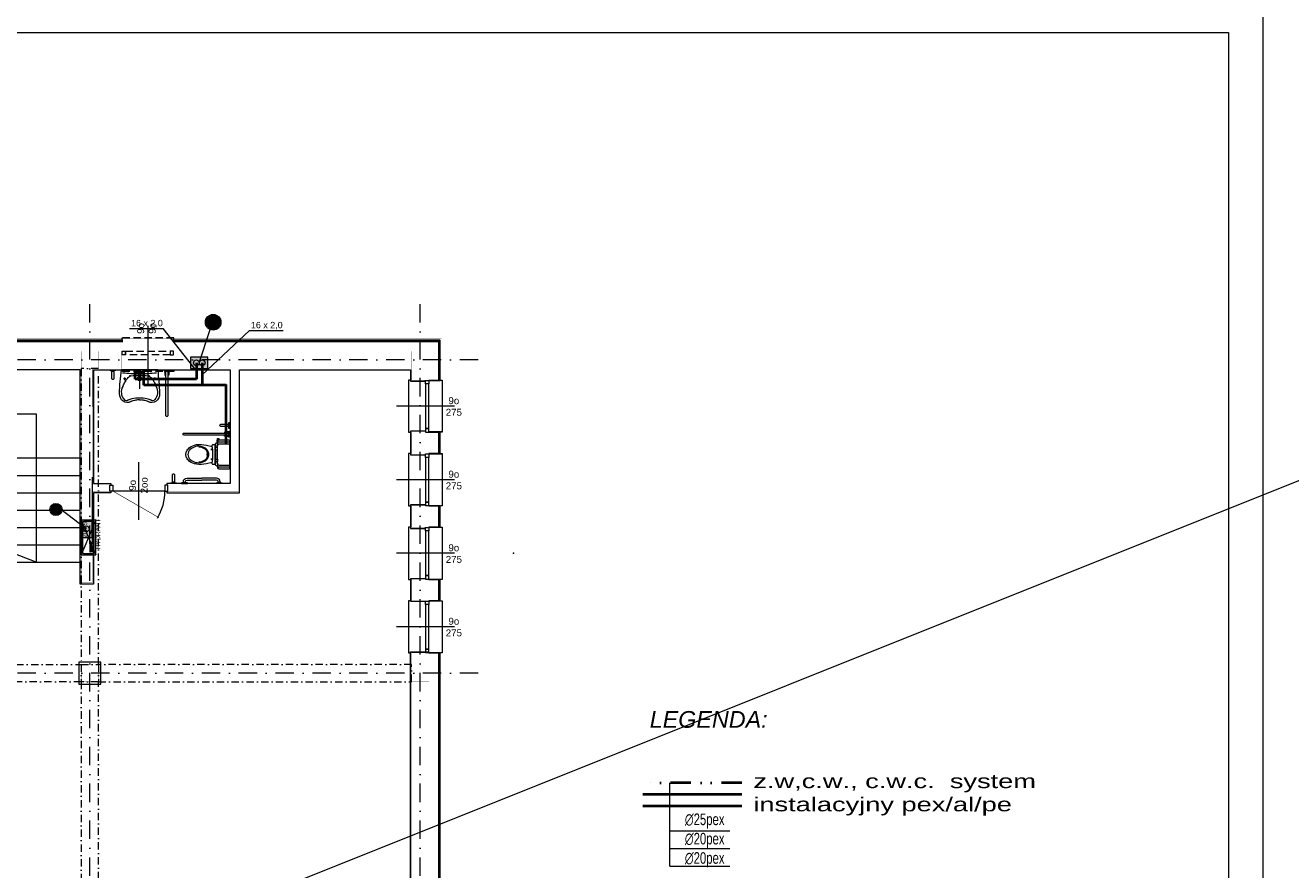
# Model space of a CAD drawing. Extents: x 4615668 to 9294084, y 16339 to 10688993.
# Tile 248 of 256: x 4725272 to 4727455, y 5343042 to 5344498. Entities that reach past the tile are written whole.
import ezdxf
from ezdxf.enums import TextEntityAlignment as Align
from ezdxf.lldxf.tags import DXFTag

# ---------------------------------------------------------------- set-up
doc = ezdxf.new("R2010")
doc.units = 0
doc.header["$MEASUREMENT"] = 0
for name, pattern in [('DASHDOT', [25.4, 12.7, -6.35, 0, -6.35]), ('DASHED', [19.05, 12.7, -6.35]), ('DIVIDE', [1.25, 0.5, -0.25, 0, -0.25, 0, -0.25])]:
    doc.linetypes.add(name, pattern=pattern)
for name, color, linetype, lineweight in [('++ wod-kan_Opisy Kan', 221, 'Continuous', 5), ('_InstKAN_Pion1', 41, 'Continuous', 35), ('_T_w-k_Tr_cwc', 31, 'DIVIDE', 40), ('_T_w-k_Tr_cwu', 20, 'DASHDOT', 40), ('_T_w-k_Tr_zw', 150, 'Continuous', 40), ('A PPOŻ', 1, 'Continuous', 5), ('A_widok', 8, 'Continuous', 0), ('hatch', 253, 'Continuous', 0), ('Osie', 175, 'DASHDOT', 9), ('Wymiar', 7, 'Continuous', 9), ('WYPOSAŻENIE', 223, 'Continuous', 9)]:
    doc.layers.add(name, color=color, linetype=linetype, lineweight=lineweight)
for name, color, linetype in [('_', 7, 'Continuous'), ('MURY', 7, 'Continuous'), ('STOLARKA', 4, 'Continuous')]:
    doc.layers.add(name, color=color, linetype=linetype)
for name, color, linetype, lineweight, true_color in [('IS_Działka (Widok 2D i 3D)', 7, 'Continuous', 5, 0x000000), ('IS_Odbiornik2', 7, 'Continuous', 5, 0x000000), ('IS_Pion2', 7, 'Continuous', 5, 0x000000), ('IS_Pion_etykieta2', 7, 'Continuous', 5, 0x000000)]:
    doc.layers.add(name, color=color, linetype=linetype, lineweight=lineweight, true_color=true_color)
doc.styles.add('12', font='ARIALN.TTF', dxfattribs={"height": 12})
doc.styles.add('_a1', font='arial.ttf', dxfattribs={"height": 120})
doc.styles.add('Arial_____', font='arial.ttf')
doc.styles.add('ARIAL_CE', font='arial.ttf', dxfattribs={"height": 15})
doc.styles.add('opis instalacje', font='arial.ttf', dxfattribs={"width": 0.7, "height": 12})
tags = doc.linetypes.add('DASH', pattern=[15, 10, -5]).pattern_tags.tags
tags[6:7] = [DXFTag(74, 4), DXFTag(75, 0), DXFTag(340, '0'), DXFTag(46, 0.0), DXFTag(50, 0.0), DXFTag(44, 0.0), DXFTag(45, 0.0)]
tags[4:5] = [DXFTag(74, 4), DXFTag(75, 0), DXFTag(340, '0'), DXFTag(46, 0.0), DXFTag(50, 0.0), DXFTag(44, 0.0), DXFTag(45, 0.0)]

# ---------------------------------------------------------------- blocks, each defined once
blk = doc.blocks.new('G$C503E6358')
at = {"layer": 'STOLARKA', "color": 5, "linetype": 'DASHED', "lineweight": 0}
blk.add_line((100, 45), (0, 45), dxfattribs=at)
for points in [[(24, 0), (21, 0), (21, 90), (24, 90)], [(76, 0), (79, 0), (79, 90), (76, 90)]]:
    blk.add_lwpolyline(points, dxfattribs=at)
for points in [[(56, 89.5), (56, 83.5), (50, 83.5), (50, 89.5)], [(56, 83.5), (56, 6.5), (50, 6.5), (50, 83.5)], [(56, 0.5), (56, 6.5), (50, 6.5), (50, 0.5)]]:
    blk.add_lwpolyline(points, close=True, dxfattribs=at)
blk = doc.blocks.new('G$C772A7A8F')
at = {"layer": 'STOLARKA', "color": 5, "lineweight": 0}
blk.add_line((100, 45), (0, 45), dxfattribs=at)
for points in [[(24, 0), (21, 0), (21, 90), (24, 90)], [(76, 0), (79, 0), (79, 90), (76, 90)]]:
    blk.add_lwpolyline(points, dxfattribs=at)
for points in [[(56, 89.5), (56, 83.5), (50, 83.5), (50, 89.5)], [(56, 83.5), (56, 6.5), (50, 6.5), (50, 83.5)], [(56, 0.5), (56, 6.5), (50, 6.5), (50, 0.5)]]:
    blk.add_lwpolyline(points, close=True, dxfattribs=at)
blk = doc.blocks.new('G$C8361AC1F')
at = {"layer": 'STOLARKA', "color": 252, "linetype": 'Continuous', "lineweight": 0}
for p, q in [((50, 100), (50, 0)), ((5, 50), (95, 50))]:
    blk.add_line(p, q, dxfattribs=at)
at = {"layer": 'STOLARKA', "color": 252, "linetype": 'Continuous', "lineweight": 0, "const_width": 1}
blk.add_lwpolyline([(95, 50), (15.3, 96)], dxfattribs=at)
at = {"layer": 'STOLARKA', "color": 252, "linetype": 'Continuous', "lineweight": 0}
for points in [[(5, 40), (5, 50), (0, 50), (0, 40)], [(95, 40), (95, 50), (100, 50), (100, 40)]]:
    blk.add_lwpolyline(points, close=True, dxfattribs=at)
blk.add_arc((95, 50), 90, 148.7267, 180, dxfattribs=at)
blk = doc.blocks.new('G$C61CBF25F')
at = {"layer": 'Osie', "lineweight": 0, "ltscale": 2.5}
for p, q in [((305, 0), (305, 1880)), ((855, 0), (855, 1880)), ((1425, 0), (1425, 1880)), ((1525, 1780), (204.8, 1780)), ((1525, 1780), (204.8, 1780)), ((95, 540), (95, 1340)), ((1525, 1240), (-5, 1240)), ((1525, 640), (-5, 640)), ((1525, 100), (204.8, 100))]:
    blk.add_line(p, q, dxfattribs=at)
blk = doc.blocks.new('G$CCAF8BBA6')
at = {"layer": 'MURY', "color": 5, "linetype": 'DASH', "lineweight": 0}
blk.add_line((960, 1839), (960, 1739), dxfattribs=at)
at = {"layer": 'MURY', "linetype": 'Continuous', "lineweight": 0}
for p, q in [((685.5, 1611), (843, 1611)), ((691, 1581), (843.5, 1581)), ((691, 1551), (843, 1551)), ((691, 1521), (843, 1521)), ((691, 1491), (843, 1491)), ((691, 1461), (843, 1461)), ((767.2, 1431), (691, 1461)), ((691, 1431), (843, 1431))]:
    blk.add_line(p, q, dxfattribs=at)
at = {"layer": 'MURY', "lineweight": 0, "ltscale": 40}
blk.add_line((863.9, 1577.9), (863.9, 1462.2), dxfattribs=at)
at = {"layer": 'MURY', "linetype": 'DASH', "lineweight": 0}
for p, q in [((864, 1570.1), (863.9, 1570.1)), ((864, 1510.1), (863.9, 1510.1))]:
    blk.add_line(p, q, dxfattribs=at)
at = {"layer": 'MURY', "lineweight": 0, "ltscale": 40}
for points, const_width in [([(295, 1754), (273, 1754), (273, 1817), (1467, 1817), (1467, 1744.3), (1445, 1744.3)], 0.1), ([(1445, 1618.4), (1460, 1618.4), (1460, 1655.2), (1445, 1655.2)], 0.2), ([(1445, 1616.4), (1467, 1616.4), (1467, 1657.2), (1445, 1657.2)], 0.1), ([(1445, 1491.5), (1460, 1491.5), (1460, 1528.4), (1445, 1528.4)], 0.2), ([(1445, 1489.5), (1467, 1489.5), (1467, 1530.4), (1445, 1530.4)], 0.1), ([(1445, 1364.7), (1460, 1364.7), (1460, 1401.6), (1445, 1401.6)], 0.2), ([(1445, 1362.8), (1467, 1362.8), (1467, 1403.6), (1445, 1403.6)], 0.1), ([(1444.7, 1276.8), (1467, 1276.8), (1467, 603.2), (1445, 603.2)], 0.1)]:
    blk.add_lwpolyline(points, dxfattribs=dict(at, const_width=const_width))
at = {"layer": 'MURY', "lineweight": -3, "ltscale": 40}
for points in [[(295, 1756), (276, 1756), (276, 1814), (917, 1814)], [(1003, 1814), (1464, 1814), (1464, 1744.3), (1445, 1744.3)], [(295, 1756), (278, 1756), (278, 1812), (917, 1812)], [(1003, 1812), (1462, 1812), (1462, 1744.3), (1445, 1744.3)], [(1445.1, 1618.4), (1462, 1618.4), (1462, 1655.2), (1445, 1655.2)], [(1445, 1618.4), (1464, 1618.4), (1464, 1655.2), (1445, 1655.2)], [(1445, 1491.5), (1464, 1491.5), (1464, 1528.4), (1445, 1528.4)], [(1445.1, 1491.5), (1462, 1491.5), (1462, 1528.4), (1445, 1528.4)], [(1445, 1364.7), (1464, 1364.7), (1464, 1401.6), (1445, 1401.6)], [(1445.1, 1364.7), (1462, 1364.7), (1462, 1401.6), (1445, 1401.6)], [(1445, 1274.8), (1464, 1274.8), (1464, 605.2), (1445, 605.2)], [(1445, 1274.8), (1462, 1274.8), (1462, 605.2), (1445, 605.2)]]:
    blk.add_lwpolyline(points, dxfattribs=at)
at = {"layer": 'MURY', "linetype": 'DASH', "lineweight": 0, "const_width": 0.2}
for points in [[(917, 1795), (917, 1817)], [(1003, 1795), (1003, 1817)]]:
    blk.add_lwpolyline(points, dxfattribs=at)
at = {"layer": 'MURY', "lineweight": 0, "ltscale": 40}
for points in [[(295, 1756, 0.2, 0.2, 0), (280, 1756, 0.2, 0.2, 0), (280, 1810, 0.2, 0.2, 0), (917, 1810, 0, 0, 0)], [(1003, 1810, 0.2, 0.2, 0), (1460, 1810, 0.2, 0.2, 0), (1460, 1745.2, 0.2, 0.2, 0), (1445, 1745.2, 0.2, 0.2, 0)], [(1445.3, 1274.8, 0.2, 0.2, 0), (1460, 1274.8, 0.2, 0.2, 0), (1459.9, 605.2, 0.2, 0.2, 0), (1444.9, 605.2, 0.2, 0.2, 0)]]:
    blk.add_lwpolyline(points, format="xyseb", dxfattribs=at)
at = {"layer": 'MURY', "ltscale": 40, "const_width": 0.3}
for points in [[(325, 1765), (845, 1765), (845, 1795), (325, 1795)], [(845, 1765), (875, 1765), (875, 1795), (845, 1795)], [(875, 1765), (1415, 1765), (1415, 1795), (875, 1795)], [(1415, 1765), (1445, 1765), (1445, 1795), (1415, 1795)], [(864, 1395.5), (864, 1765), (845, 1765), (845, 1395.5)], [(1415, 1745.2), (1445, 1745.2), (1445, 1765), (1415, 1765)], [(1415, 1655.2), (1445, 1655.2), (1445, 1618.4), (1415, 1618.4)], [(864, 1553), (894.1, 1553), (894.1, 1565), (864, 1565)], [(1415, 1491.6), (1445, 1491.6), (1445, 1528.4), (1415, 1528.4)], [(1415, 1401.6), (1445, 1401.6), (1445, 1364.7), (1415, 1364.7)], [(1415, 1274.8), (1445, 1274.8), (1445, 1255), (1415, 1255)], [(845, 1225), (875, 1225), (875, 1255), (845, 1255)], [(1415, 1225), (1445, 1225), (1445, 1255), (1415, 1255)], [(1415, 655), (1445, 655), (1445, 1225), (1415, 1225)]]:
    blk.add_lwpolyline(points, close=True, dxfattribs=at)
at = {"layer": 'MURY', "linetype": 'DASHDOT', "ltscale": 0.5, "const_width": 0.3}
for points in [[(915, 1765), (915, 1795)], [(1005, 1765), (1005, 1795)]]:
    blk.add_lwpolyline(points, dxfattribs=at)
at = {"layer": 'MURY', "lineweight": 0, "ltscale": 40}
for points in [[(896, 1554), (896, 1551), (866, 1551), (866, 1393.5), (843, 1393.5), (843, 1699.4), (843, 1763), (822.5, 1763), (327, 1763), (327, 1754), (301, 1754)], [(866, 1699.4), (866, 1699.4), (866, 1763), (1069.8, 1763), (1069.8, 1763), (1085.8, 1763), (1085.8, 1763), (1102, 1763), (1102, 1567), (993, 1567), (993, 1564)], [(866, 1763), (866, 1567), (896, 1567), (896, 1564)], [(993, 1554), (993, 1551), (1118, 1551), (1118, 1763), (1413, 1763.1), (1413, 1743.3), (1439, 1743.3)], [(1439, 1657.2), (1413, 1657.2), (1413, 1616.4), (1439, 1616.4)], [(1439, 1530.4), (1413, 1530.4), (1413, 1489.6), (1439, 1489.6)], [(1439, 1363.3), (1413.5, 1363.3), (1413.5, 1403.1), (1439, 1403.1)], [(1439, 603.2), (1413, 603.2), (1413, 1276.8), (1445, 1276.8)]]:
    blk.add_lwpolyline(points, dxfattribs=at)
at = {"layer": 'MURY', "linetype": 'DASHDOT', "lineweight": 0}
for points in [[(845, 1255), (875, 1255), (875, 1765), (845, 1765)], [(845, 1225), (325, 1225), (325, 1255), (845, 1255)], [(875, 1225), (1415, 1225), (1415, 1255), (875, 1255)], [(845, 655), (875, 655), (875, 1225), (845, 1225)]]:
    blk.add_lwpolyline(points, close=True, dxfattribs=at)
at = {"layer": 'MURY', "linetype": 'DASH', "lineweight": 0}
blk.add_lwpolyline([(905, 1763), (925, 1763)], dxfattribs=at)
at = {"layer": 'MURY', "ltscale": 40, "const_width": 0.3}
blk.add_lwpolyline([(995, 1553), (1116, 1553), (1116, 1765), (1104, 1765), (1104, 1565), (995, 1565), (995, 1553)], dxfattribs=at)
at = {"layer": 'MURY', "linetype": 'Continuous', "lineweight": 0}
blk.add_lwpolyline([(403, 1414.5), (402.7, 1611), (402.7, 1687), (767.2, 1687), (767.2, 1431)], dxfattribs=at)
at = {"layer": 'MURY', "lineweight": 0, "ltscale": 40}
blk.add_lwpolyline([(841, 1221), (879, 1221), (879, 1259), (841, 1259)], close=True, dxfattribs=at)
blk.add_point((1590.9, 1446.6), dxfattribs=at)
at = {"lineweight": 0, "ltscale": 40}
blk.add_blockref('G$C61CBF25F', (5, 0), dxfattribs=at)
at = {"layer": 'MURY', "lineweight": 0, "ltscale": 40, "rotation": 90}
blk.add_blockref('G$C503E6358', (1005, 1739), dxfattribs=at)
at = {"layer": 'MURY', "lineweight": 0, "ltscale": 40, "xscale": -1, "rotation": 180}
for p in [(1389, 1745.2), (1389, 1618.4), (1389, 1491.6), (1389, 1364.7)]:
    blk.add_blockref('G$C772A7A8F', p, dxfattribs=at)
at = {"layer": 'MURY', "color": 251, "lineweight": 0, "ltscale": 40, "rotation": 179.9999999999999}
blk.add_blockref('G$C8361AC1F', (994.5, 1604), dxfattribs=at)
at = {"layer": 'MURY', "char_height": 12, "width": 1777.517, "attachment_point": 5, "style": 'ARIAL_CE'}
for s, insert, rotation in [('\\pxi-10,l16.666687,t16.666687;9o\\P9o', (957.8, 1794.4), 90.1544), ('\\pxi-10,l16.666687,t16.666687;9o\\P275', (1448, 1699.6), 0.1544), ('\\pxi-10,l16.666687,t16.666687;9o\\P2oo', (943.7, 1523.8), 90.1544), ('\\pxi-10,l16.666687,t16.666687;9o\\P275', (1448, 1572.7), 0.1544), ('\\pxi-10,l16.666687,t16.666687;9o\\P275', (1448, 1445.9), 0.1544), ('\\pxi-10,l16.666687,t16.666687;9o\\P275', (1448, 1319.1), 0.1544)]:
    blk.add_mtext(s, dxfattribs=dict(at, insert=insert, rotation=rotation))
blk = doc.blocks.new('umywalka')
at = {"layer": 'WYPOSAŻENIE', "lineweight": 0}
for p, q in [((-13.1, -5.4), (-17.6, -5.4)), ((-15.4, -7.4), (-15.4, -3.4)), ((-10.1, -16.2), (-10.9, -14.9)), ((0, -62.6), (0, 0)), ((0.1, -2.7), (0, -2.7)), ((-51.5, -31.3), (-51.5, -28.2)), ((-51.5, -31.3), (-51.5, -34.3)), ((-19.1, -31.3), (-33, -31.3)), ((-13.1, -57.2), (-17.6, -57.2)), ((-15.4, -55.1), (-15.4, -59.2)), ((-10.1, -46.3), (-10.9, -47.7)), ((0.1, -59.9), (0, -59.9))]:
    blk.add_line(p, q, dxfattribs=at)
at = {"layer": 'WYPOSAŻENIE', "lineweight": 0, "extrusion": (0, 0, -1)}
for centre, major_axis, start_param, end_param in [((-41.5, -10.2), (15, 0), 2.665045, 4.75447), ((-38.5, -16.6), (18.1, 0), 3.92538, 5.263255), ((-58.8, -379.1), (425.3, 0), -1.528716, -1.432204), ((-80.2, -28.1), (28.6, 0), -0.476547, -0.370959), ((-75, -26.3), (22.9, 0), -0.370899, -0.195376), ((-47.7, -8.8), (5.54, 0), 2.405605, 3.988362), ((-81.8, -24.2), (32.9, 0), -0.417269, -0.195158), ((-142.9, -33.1), (94.8, 0), -0.172238, -0.020994), ((-31.8, -14.3), (13.1, 0), -1.360254, -1.107188), ((-47, -41.7), (47.2, 0), -1.107223, -1.025618), ((-45.9, -40.1), (45, 0), -1.025688, -0.942144), ((-55.4, -51.9), (61.3, 0), -0.941874, -0.842747), ((-27.2, -23.3), (18.8, 0), -0.843068, -0.664024), ((-27.4, -23.5), (19.1, 0), -0.66381, -0.437397), ((-10.3, -12.9), (2.18, 0), 0.675065, 1.823026), ((-632, -31.3), (622.1, 0), -0.026897, 0.026897), ((465, -36.2), (472.2, 0), 3.153255, 3.222171), ((-75, -36.2), (22.9, 0), 0.195376, 0.370899), ((-114.2, -33.3), (63, 0), -0.195334, -0.089443), ((-114.2, -29.3), (63, 0), 0.089443, 0.195334), ((-142.9, -29.5), (94.8, 0), 0.020994, 0.172238), ((-15.4, -31.3), (3.75, 0), 1.570796, 4.712389), ((-15.4, -31.3), (3.75, 0), 4.712389, 7.853982), ((465, -26.3), (472.2, 0), 3.061014, 3.12993), ((-41.5, -52.4), (15, 0), 1.528716, 3.61814), ((-80.2, -34.4), (28.6, 0), 0.370959, 0.476547), ((-47.7, -53.7), (5.54, 0), 2.294823, 3.87758), ((-81.8, -38.4), (32.9, 0), 0.195158, 0.417269), ((-38.5, -45.9), (18.1, 0), 1.01993, 2.357805), ((-58.8, 316.6), (425.3, 0), 1.432204, 1.528716), ((-31.8, -48.3), (13.1, 0), 1.107188, 1.360254), ((-47, -20.8), (47.2, 0), 1.025618, 1.107223), ((-45.9, -22.5), (45, 0), 0.942144, 1.025688), ((-55.4, -10.7), (61.3, 0), 0.842747, 0.941874), ((-27.2, -39.2), (18.8, 0), 0.664024, 0.843068), ((-27.4, -39), (19.1, 0), 0.437397, 0.66381), ((-10.3, -49.6), (2.18, 0), 4.460159, 5.60812)]:
    blk.add_ellipse(centre, major_axis=major_axis, ratio=0.9, start_param=start_param, end_param=end_param, dxfattribs=at)
blk = doc.blocks.new('Z$W@#58677476')
at = {"layer": 'WYPOSAŻENIE'}
for p, q in [((2.7, 79), (2.7, 1.9)), ((6.2, 79), (2.7, 79)), ((6.2, 1.9), (6.2, 79)), ((96, 78.3), (94.7, 79.6)), ((100.9, 79.6), (99.5, 78.3)), ((4.4, -0.1), (4.4, -0.1))]:
    blk.add_line(p, q, dxfattribs=at)
for points in [[(-0.8, 80.7), (-0.8, 79.6), (9.7, 79.6), (9.7, 80.7)], [(1.1, 76.9), (1.1, 78), (0.5, 78), (0.5, 76.9)], [(2.4, 71.7), (2.4, 79.6), (1.1, 79.6), (1.1, 71.7)], [(6.6, 71.7), (6.6, 79.6), (7.8, 79.6), (7.8, 71.7)], [(7.8, 76.9), (7.8, 78), (8.5, 78), (8.5, 76.9)], [(92.3, 80.7), (92.3, 79.6), (102.8, 79.6), (102.8, 80.7)]]:
    blk.add_lwpolyline(points, close=True, dxfattribs=at)
blk.add_lwpolyline([(97.8, 64), (97.8, 64, 0.414214), (99.5, 65.8), (99.5, 78.3), (96, 78.3), (96, 65.8, 0.414214)], format="xyb", close=True, dxfattribs=at)
for start, end in [(180.0006, 270.0006), (269.9999, 0)]:
    blk.add_arc((4.5, 1.9), 1.75, start, end, dxfattribs=at)
at = {"layer": 'WYPOSAŻENIE', "xscale": -1, "rotation": 270}
blk.add_blockref('umywalka', (82.8, 80.7), dxfattribs=at)
blk = doc.blocks.new('22')
at = {"layer": 'WYPOSAŻENIE'}
for p, q in [((-30493.3, -117945), (-30493.3, -117945)), ((-30410.7, -117927), (-30409.4, -117925.7)), ((-30409.4, -117931.8), (-30410.7, -117930.5)), ((-30495, -117946.8), (-30495, -118023.9)), ((-30491.5, -118023.9), (-30491.5, -117946.8)), ((-30465.6, -117994), (-30467.6, -117994)), ((-30466.6, -117995), (-30466.6, -117993)), ((-30450, -118004), (-30466.5, -118004)), ((-30451, -117994), (-30449, -117994)), ((-30450, -117995), (-30450, -117993)), ((-30436.5, -118025.5), (-30436.5, -118010.5)), ((-30511.6, -118024.4), (-30510.3, -118023.1)), ((-30506.8, -118023.1), (-30505.4, -118024.4)), ((-30495, -118023.9), (-30491.5, -118023.9))]:
    blk.add_line(p, q, dxfattribs=at)
for points in [[(-30408.3, -117923.3), (-30409.4, -117923.3), (-30409.4, -117933.8), (-30408.3, -117933.8)], [(-30408.3, -117952.9), (-30409.4, -117952.9), (-30409.4, -117942.4), (-30408.3, -117942.4)], [(-30466.5, -118000.5), (-30466.5, -118004.4), (-30470.2, -118004.4), (-30470.2, -118000.5)], [(-30450, -118000.5), (-30450, -118004.4), (-30446.3, -118004.4), (-30446.3, -118000.5)], [(-30408.3, -118002), (-30409.4, -118002), (-30409.4, -118012.5), (-30408.3, -118012.5)], [(-30503, -118025.5), (-30503, -118024.4), (-30513.5, -118024.4), (-30513.5, -118025.5)], [(-30488, -118025.5), (-30488, -118024.4), (-30498.5, -118024.4), (-30498.5, -118025.5)], [(-30496.6, -118021.8), (-30496.6, -118022.9), (-30497.3, -118022.9), (-30497.3, -118021.8)], [(-30495.4, -118016.5), (-30495.4, -118024.4), (-30496.6, -118024.4), (-30496.6, -118016.5)], [(-30491.1, -118016.5), (-30491.1, -118024.4), (-30489.9, -118024.4), (-30489.9, -118016.5)], [(-30489.9, -118021.8), (-30489.9, -118022.9), (-30489.3, -118022.9), (-30489.3, -118021.8)]]:
    blk.add_lwpolyline(points, close=True, dxfattribs=at)
for points in [[(-30425, -117928.8), (-30425, -117928.8, 0.414214), (-30423.2, -117930.5), (-30410.7, -117930.5), (-30410.7, -117927), (-30423.2, -117927, 0.414214)], [(-30458.3, -117953.6, -0.221073), (-30449.5, -117957.6, -0.102493), (-30444.7, -117966.8, -0.121565), (-30444.9, -117978.3, -0.187395), (-30452.1, -117988, -0.126952), (-30458.3, -117989.6, -0.126952), (-30464.5, -117988, -0.187395), (-30471.7, -117978.3, -0.121565), (-30471.9, -117966.8, -0.102493), (-30467, -117957.6, -0.221073)], [(-30508.5, -118008.8), (-30508.5, -118008.8, 0.414214), (-30510.3, -118010.6), (-30510.3, -118023.1), (-30506.8, -118023.1), (-30506.8, -118010.6, 0.414214)], [(-30481.7, -118025.5), (-30434.8, -118025.5, 0.421203), (-30432.8, -118023.5), (-30433.2, -118007.4, 0.384529), (-30435, -118005.4, 0.020097), (-30458.3, -118004.5, 0.020097), (-30481.5, -118005.4, 0.384529), (-30483.3, -118007.4), (-30483.7, -118023.5, 0.421203)], [(-30475.7, -118000.5), (-30440.9, -118000.5), (-30440.9, -117997.3, 0.472458), (-30443.3, -117995.3, -0.097656), (-30473.3, -117995.3, 0.472458), (-30475.7, -117997.3)]]:
    blk.add_lwpolyline(points, format="xyb", close=True, dxfattribs=at)
for points in [[(-30410.7, -117945.7), (-30411.3, -117945.7, 0.414213), (-30417.6, -117952), (-30417.6, -117977.5)], [(-30444.2, -117995.5), (-30442.1, -117985.4, 0.088113), (-30441.3, -117968.1, 0.124068), (-30446.4, -117956.4, 0.086475), (-30452.3, -117951.4, 0.130408), (-30458.3, -117949.9, 0.130408), (-30464.2, -117951.4, 0.086475), (-30470.1, -117956.4, 0.124068), (-30475.3, -117968.1, 0.088113), (-30474.4, -117985.4), (-30472.3, -117995.5)], [(-30410.7, -117949.2), (-30411.3, -117949.2, 0.414211), (-30414.1, -117952), (-30414.1, -117977.5)], [(-30472, -117972.5, 0.136377), (-30469.2, -117982.6, 0.205105), (-30461.1, -117988.8, 0.668461), (-30460.8, -117987.4, -0.213245), (-30468.2, -117982, -0.134007), (-30471.1, -117972.5)], [(-30458.8, -117986.4), (-30459.9, -117987, 0.801198), (-30460, -117987.3, 0.05862), (-30458.3, -117987.5, 0.05862), (-30456.6, -117987.3, 0.801198), (-30456.7, -117987), (-30457.8, -117986.4)], [(-30445.5, -117972.5, -0.134007), (-30448.4, -117982, -0.213245), (-30455.8, -117987.4, 0.668461), (-30455.5, -117988.8, 0.205105), (-30447.4, -117982.6, 0.136377), (-30444.6, -117972.5)], [(-30410.7, -118009.2), (-30411.3, -118009.2, -0.414213), (-30417.6, -118003), (-30417.6, -117977.5)], [(-30410.7, -118005.7), (-30411.3, -118005.7, -0.414211), (-30414.1, -118003), (-30414.1, -117977.5)], [(-30479.7, -118005.3, 0.081906), (-30480, -118007.5), (-30480, -118025.5)], [(-30479.5, -118004.8, 0.019656), (-30479.7, -118005.3)], [(-30436.9, -118005.3, 0.32142), (-30443.5, -118000.5), (-30473, -118000.5, 0.300027), (-30479.5, -118004.8)], [(-30475.5, -118005, 0.203745), (-30476.5, -118007.5), (-30476.5, -118025.5)], [(-30470.2, -118004), (-30473, -118004, 0.194092), (-30475.5, -118005)], [(-30440.9, -118005.2, 0.216674), (-30443.5, -118004), (-30446.3, -118004)], [(-30441.1, -118005, -0.203745), (-30440, -118007.5), (-30440, -118025.5)], [(-30436.5, -118010.5), (-30436.5, -118006.5), (-30436.5, -118007.5, 0.081902), (-30436.9, -118005.3)]]:
    blk.add_lwpolyline(points, format="xyb", dxfattribs=at)
for points in [[(-30409.4, -117944.4), (-30410.7, -117945.7), (-30410.7, -117949.2), (-30409.4, -117950.5)], [(-30478.3, -118005.2), (-30481.3, -118004.1), (-30486.1, -118004.8), (-30485.8, -118006.7), (-30483, -118006.3)], [(-30409.4, -118010.5), (-30410.7, -118009.2), (-30410.7, -118005.7), (-30409.4, -118004.4)]]:
    blk.add_lwpolyline(points, dxfattribs=at)
for start, end in [(89.9999, 180), (0.0006, 90.0006)]:
    blk.add_arc((-30493.3, -117946.8), 1.75, start, end, dxfattribs=at)
blk = doc.blocks.new('G$C8CC58E60')
at = {"layer": 'A_widok', "linetype": 'Continuous', "lineweight": 0, "xscale": -1}
blk.add_blockref('Z$W@#58677476', (102.8, 115.3), dxfattribs=at)
at = {"layer": 'A_widok', "linetype": 'Continuous', "lineweight": 0, "xscale": -1, "rotation": 90.00000000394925}
blk.add_blockref('22', (-117818.8, -30408.3), dxfattribs=at)
blk = doc.blocks.new('4_SANInstalationLeafType_BateriaCzerpalna_33a3f624-7df7-4a8a-bb20-fb8874f6f32e_ExportItemXref')
at = {"layer": 'IS_Odbiornik2', "lineweight": 50, "true_color": 0xffffff, "transparency": 33554687}
for points in [[(-0.08, 0.055), (-0.07, 0.055), (-0.07, 0.07), (-0.08, 0.07)], [(0.07, 0.055), (0.08, 0.055), (0.08, 0.07), (0.07, 0.07)], [(-0.01, -0.07), (0.01, -0.07), (0.01, -0.005), (-0.01, -0.005)]]:
    blk.add_hatch(color=7, dxfattribs=at).paths.add_polyline_path(points)
h = blk.add_hatch(color=7, dxfattribs=at)
edge = h.paths.add_edge_path(flags=0)
edge.add_spline(control_points=[(-0.08, 0.04), (-0.08, 0.025), (-0.07, 0.02), (-0.06, 0.02), (-0.03, 0.02), (0.03, 0.02), (0.06, 0.02), (0.075, 0.02), (0.08, 0.025), (0.08, 0.04), (0.08, 0.05), (0.08, 0.055), (0.08, 0.055), (0.045, 0.055), (-0.045, 0.055), (-0.08, 0.055), (-0.08, 0.055), (-0.08, 0.05), (-0.08, 0.04)], knot_values=[-6, -6, -6, -6, -5, -5, -5, -4, -4, -4, -3, -3, -3, -2, -2, -2, -1, -1, -1, 0, 0, 0, 0], weights=[1, 1, 1, 1, 1, 1, 1, 1, 1, 1, 1, 1, 1, 1, 1, 1, 1, 1, 1], degree=3, periodic=0)
h = blk.add_hatch(color=7, dxfattribs=at)
edge = h.paths.add_edge_path(flags=0)
edge.add_spline(control_points=[(0, 0.055), (-0.01, 0.055), (-0.02, 0.045), (-0.02, 0.035), (-0.02, 0.03), (-0.02, 0.02), (-0.02, 0.015), (-0.02, -0.01), (-0.01, -0.035), (0, -0.035), (0.01, -0.035), (0.02, -0.01), (0.02, 0.015), (0.02, 0.025), (0.02, 0.03), (0.02, 0.035), (0.02, 0.045), (0.01, 0.055), (0, 0.055)], knot_values=[-6, -6, -6, -6, -5, -5, -5, -4, -4, -4, -3, -3, -3, -2, -2, -2, -1, -1, -1, 0, 0, 0, 0], weights=[1, 1, 1, 1, 1, 1, 1, 1, 1, 1, 1, 1, 1, 1, 1, 1, 1, 1, 1], degree=3, periodic=0)
at = {"layer": 'IS_Odbiornik2', "lineweight": -2, "extrusion": (0, 0, -1)}
for points in [[(0.08, 0.055), (0.08, 0.07), (0.07, 0.07), (0.07, 0.055)], [(-0.07, 0.055), (-0.07, 0.07), (-0.08, 0.07), (-0.08, 0.055)]]:
    blk.add_lwpolyline(points, close=True, dxfattribs=at)
at = {"layer": 'IS_Odbiornik2', "lineweight": -2}
blk.add_lwpolyline([(-0.01, -0.07), (0.01, -0.07), (0.01, -0.005), (-0.01, -0.005)], close=True, dxfattribs=at)
for points in [[(-0.08, 0.04), (-0.08, 0.05), (-0.08, 0.055), (-0.08, 0.055), (-0.045, 0.055), (0.045, 0.055), (0.08, 0.055), (0.08, 0.055), (0.08, 0.05), (0.08, 0.04), (0.08, 0.025), (0.075, 0.02), (0.06, 0.02), (0.03, 0.02), (-0.03, 0.02), (-0.06, 0.02), (-0.07, 0.02), (-0.08, 0.025), (-0.08, 0.04)], [(0, 0.055), (0.01, 0.055), (0.02, 0.045), (0.02, 0.035), (0.02, 0.03), (0.02, 0.025), (0.02, 0.015), (0.02, -0.01), (0.01, -0.035), (0, -0.035), (-0.01, -0.035), (-0.02, -0.01), (-0.02, 0.015), (-0.02, 0.02), (-0.02, 0.03), (-0.02, 0.035), (-0.02, 0.045), (-0.01, 0.055), (0, 0.055)]]:
    blk.add_open_spline(points, degree=3, knots=[0, 0, 0, 0, 1, 1, 1, 2, 2, 2, 3, 3, 3, 4, 4, 4, 5, 5, 5, 6, 6, 6, 6], dxfattribs=at)
blk = doc.blocks.new('G$CFDD6B8A7')
at = {"color": 1}
for p, q in [((60, 33), (0, 8)), ((60, 8), (0, 33)), ((9.7, 16.2), (16.2, 14.5)), ((9.9, 17.1), (16.4, 15.4)), ((16.4, 15.4), (16.2, 14.5)), ((16.2, 14.5), (16.5, 14.3)), ((16.4, 15.4), (16.8, 15.4)), ((16.8, 15.4), (16.5, 14.3)), ((16.5, 14.3), (16.7, 14.2)), ((17.1, 15.6), (16.7, 13.9)), ((16.7, 13.9), (17, 13.8)), ((16.8, 15.4), (17.1, 15.4)), ((17.5, 15.5), (17, 13.8)), ((17.1, 15.6), (17.5, 15.5)), ((17.1, 14.1), (20.4, 13.7)), ((17.4, 15.3), (20.5, 14)), ((20.4, 13.7), (20.8, 13.6)), ((20.5, 14), (20.8, 13.9)), ((20.8, 13.9), (20.8, 13.6))]:
    blk.add_line(p, q, dxfattribs=at)
for points in [[(0, 8), (60, 8), (60, 33), (0, 33)], [(5.6, 17.6), (22.3, 17.6), (22.3, 11.3), (5.6, 11.3)]]:
    blk.add_lwpolyline(points, close=True, dxfattribs=at)
blk.add_lwpolyline([(4.8, 10.4), (55.2, 10.4, 0.414214), (57.6, 12.8), (57.6, 28.2, 0.414214), (55.2, 30.6), (4.8, 30.6, 0.414214), (2.4, 28.2), (2.4, 12.8, 0.414214)], format="xyb", close=True, dxfattribs=at)
for radius in [1.72, 0.822]:
    blk.add_circle((9.7, 14.5), radius, dxfattribs=at)
blk.add_arc((9.6, 14.5), 2.62, 84.9879, 25.3614, dxfattribs=at)
at = {"color": 1, "char_height": 8, "width": 34.782, "attachment_point": 1, "style": '12'}
for s, insert in [(' \\P20/25', (29.7, 44.1)), ('HYDRANT ', (9.5, 8))]:
    blk.add_mtext(s, dxfattribs=dict(at, insert=insert))

msp = doc.modelspace()

# ---------------------------------------------------------------- hatches: boundary and pattern name
at = {"layer": 'IS_Pion2', "true_color": 0xffffff, "transparency": 33554687}
for points in [[(4725556.91, 5343905.62), (4725586.91, 5343905.62), (4725586.91, 5343925.62), (4725556.91, 5343925.62)], [(4725386.95, 5343614.29), (4725386.95, 5343644.29), (4725366.95, 5343644.29), (4725366.95, 5343614.29)]]:
    msp.add_hatch(color=7, dxfattribs=at).paths.add_polyline_path(points)
at = {"layer": 'IS_Pion_etykieta2', "lineweight": 50, "true_color": 0xffffff, "transparency": 33554687}
for points in [[(4725609.42, 5343985.6), (4725607.62, 5343992.34), (4725602.69, 5343997.26), (4725595.96, 5343999.07), (4725589.22, 5343997.26), (4725584.3, 5343992.34), (4725582.49, 5343985.6), (4725584.3, 5343978.87), (4725589.22, 5343973.94), (4725595.96, 5343972.14), (4725602.69, 5343973.94), (4725607.62, 5343978.87)], [(4725335.13, 5343662.78), (4725333.73, 5343667.99), (4725329.92, 5343671.8), (4725324.71, 5343673.2), (4725319.5, 5343671.8), (4725315.68, 5343667.99), (4725314.29, 5343662.78), (4725315.68, 5343657.57), (4725319.5, 5343653.75), (4725324.71, 5343652.36), (4725329.92, 5343653.75), (4725333.73, 5343657.57)]]:
    msp.add_hatch(color=7, dxfattribs=at).paths.add_polyline_path(points)

# ---------------------------------------------------------------- linework, layer by layer
at = {"layer": '++ wod-kan_Opisy Kan'}
for p, q in [((4726384.11, 5343047.43), (4726384.11, 5343191.32)), ((4726487.71, 5343107.8), (4726384.11, 5343107.8)), ((4726487.71, 5343077.61), (4726384.11, 5343077.61)), ((4726384.11, 5343047.43), (4726487.71, 5343047.43))]:
    msp.add_line(p, q, dxfattribs=at)
at = {"layer": '_T_w-k_Tr_cwc', "ltscale": 70}
msp.add_line((4726507.89, 5343191.32), (4726337.24, 5343191.32), dxfattribs=at)
at = {"layer": '_T_w-k_Tr_cwu', "ltscale": 70}
for p, q in [((4725461.49, 5343902.48), (4725461.49, 5343901.48)), ((4725461.49, 5343887.38), (4725461.49, 5343902.48)), ((4725566.91, 5343915.62), (4725566.91, 5343887.38)), ((4725566.91, 5343887.38), (4725461.49, 5343887.38)), ((4726507.89, 5343171.32), (4726337.24, 5343171.32))]:
    msp.add_line(p, q, dxfattribs=at)
at = {"layer": '_T_w-k_Tr_zw'}
for p, q in [((4725476.49, 5343902.48), (4725476.49, 5343901.48)), ((4725476.49, 5343877.38), (4725476.49, 5343902.48)), ((4725576.91, 5343915.62), (4725576.91, 5343877.38)), ((4725576.91, 5343877.38), (4725476.49, 5343877.38)), ((4725618.14, 5343877.38), (4725576.91, 5343877.38)), ((4725618.14, 5343776.43), (4725618.14, 5343878.05)), ((4725376.95, 5343629.29), (4725376.31, 5343629.55)), ((4726507.89, 5343151.32), (4726337.24, 5343151.32))]:
    msp.add_line(p, q, dxfattribs=at)
at = {"layer": 'hatch', "color": 252}
for points in [[(4723207.62, 5341597.39), (4727407.62, 5341597.39), (4727407.62, 5344545.39), (4723207.62, 5344545.39)], [(4723207.62, 5341597.39), (4727407.62, 5341597.39), (4727407.62, 5344545.39), (4723207.62, 5344545.39)], [(4723527.62, 5344485.39), (4727347.62, 5344485.39), (4727347.62, 5341657.39), (4723527.62, 5341657.39)]]:
    msp.add_lwpolyline(points, close=True, dxfattribs=at)
at = {"layer": 'IS_Działka (Widok 2D i 3D)', "color": 6}
for p, q in [((4725451.86, 5343974.74), (4725509.9, 5343974.74)), ((4725566.91, 5343901.59), (4725509.9, 5343974.74)), ((4725576.91, 5343894.94), (4725658.65, 5343971.3)), ((4725658.65, 5343971.3), (4725716.68, 5343971.3))]:
    msp.add_line(p, q, dxfattribs=at)
at = {"layer": 'IS_Pion2'}
for points in [[(4725556.91, 5343905.62), (4725586.91, 5343905.62), (4725586.91, 5343925.62), (4725556.91, 5343925.62)], [(4725386.95, 5343614.29), (4725386.95, 5343644.29), (4725366.95, 5343644.29), (4725366.95, 5343614.29)]]:
    msp.add_lwpolyline(points, close=True, dxfattribs=at)
for centre in [(4725566.91, 5343915.62), (4725576.91, 5343915.62), (4725376.95, 5343629.29)]:
    msp.add_circle(centre, 5, dxfattribs=at)
at = {"layer": 'IS_Pion_etykieta2'}
for p, q in [((4725571.91, 5343915.62), (4725590.55, 5343973.27)), ((4725376.95, 5343629.29), (4725333.22, 5343662.78))]:
    msp.add_line(p, q, dxfattribs=at)
for centre, radius in [((4725595.96, 5343985.6), 13.46), ((4725324.71, 5343662.78), 10.42)]:
    msp.add_circle(centre, radius, dxfattribs=at)
at = {"layer": 'Wymiar', "color": 1, "lineweight": 0, "ltscale": 40}
msp.add_line((4714804.06, 5338649.39), (4729596.39, 5344563.1), dxfattribs=at)

# ---------------------------------------------------------------- block references
at = {"layer": 'A PPOŻ', "rotation": 90}
msp.add_blockref('G$CFDD6B8A7', (4725401.23, 5343584.29), dxfattribs=at)
at = {"layer": 'IS_Odbiornik2', "xscale": 100, "yscale": 100, "zscale": 100}
msp.add_blockref('4_SANInstalationLeafType_BateriaCzerpalna_33a3f624-7df7-4a8a-bb20-fb8874f6f32e_ExportItemXref', (4725468.99, 5343894.48), dxfattribs=at)
at = {"layer": 'Wymiar', "lineweight": 0, "ltscale": 40}
for name, p in [('G$CCAF8BBA6', (4724523.23, 5342140.62)), ('G$C8CC58E60', (4725417.64, 5343707.62))]:
    msp.add_blockref(name, p, dxfattribs=at)

# ---------------------------------------------------------------- texts
at = {"layer": '_', "attachment_point": 1, "style": '_a1'}
for s, insert, char_height, width in [('{\\fArial|b0|i1|c0|p0;LEGENDA:}', (4726349.22, 5343315.09), 28.8, 684.6234), ('{\\W1.4;z.w,c.w., c.w.c.  system instalacyjny pex/al/pe}', (4726528.04, 5343206.19), 24, 738.9983)]:
    msp.add_mtext(s, dxfattribs=dict(at, insert=insert, char_height=char_height, width=width))
at = {"layer": '_InstKAN_Pion1', "linetype": 'Continuous', "insert": (4726478.24, 5343138.37), "char_height": 20, "width": 172.9112, "attachment_point": 3, "style": 'opis instalacje'}
msp.add_mtext('{\\C0;∅25pex\\P∅20pex\\P∅20pex}', dxfattribs=at)
at = {"layer": 'IS_Działka (Widok 2D i 3D)', "color": 6, "style": 'Arial_____'}
for p in [(4725454.36, 5343989.74), (4725661.15, 5343986.3)]:
    msp.add_text('16 x 2,0', height=11, dxfattribs=at).set_placement(p, align=Align.TOP_LEFT)
at = {"layer": 'IS_Pion_etykieta2', "style": 'Arial_____'}
for s, p in [('Pw1', (4725586.28, 5343990.76)), ('H1', (4725318.69, 5343667.93))]:
    msp.add_text(s, height=8, dxfattribs=at).set_placement(p, align=Align.TOP_LEFT)

doc.saveas('drawing.dxf')
